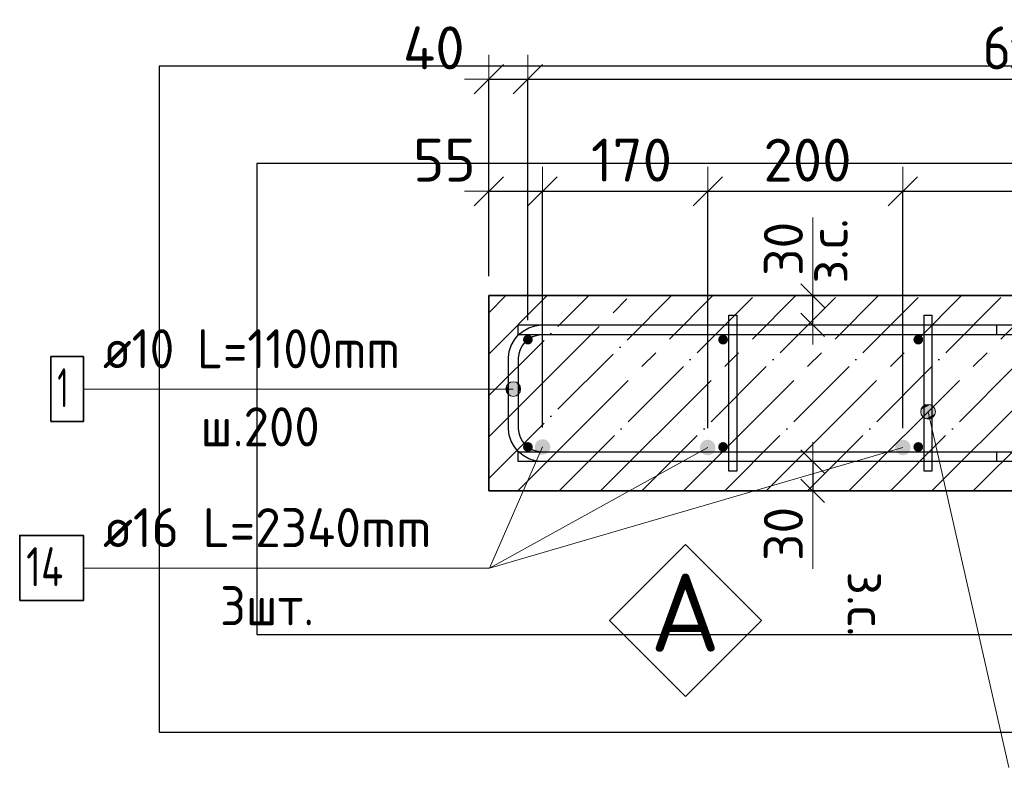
# Model space of a CAD drawing. Header units: millimetres. Extents: x -2995 to 47287, y -2809 to 58122.
# Tile 108 of 143: x 28203 to 29211, y 51495 to 52261. Entities that reach past the tile are written whole.
import ezdxf

# ---------------------------------------------------------------- set-up
doc = ezdxf.new("R2010")
doc.units = ezdxf.units.MM
doc.header["$PDMODE"] = 65
doc.linetypes.add('______11', pattern=[100, 80, -10, 0, -10])
doc.linetypes.add('______5', pattern=[220, 160, -20, 20, -20])
for name, color, linetype, lineweight in [('Standard', 7, 'Continuous', 25), ('Арм.стержн. Арматура края', 96, 'Continuous', 35), ('Арм.стержн. вертикальными 1', 22, 'Continuous', 35), ('Арм.стержн.горизонт. 1', 180, 'Continuous', 35), ('Размерная линия_ общее', 7, 'Continuous', 13), ('Размерная линия_ общее_1', 7, 'Continuous', 13)]:
    doc.layers.add(name, color=color, linetype=linetype, lineweight=lineweight)
doc.layers.add('Арм.стержн. вертикальными 2', color=7, linetype='Continuous', lineweight=35, true_color=0x006e00)
doc.layers.add('Арм.стержн.Стяжки', color=7, linetype='Continuous', lineweight=35, true_color=0x501e0f)
doc.styles.add('ISOCPEUR', font='ISOCPEUR')
doc.dimstyles.new('DIMSTYLE_3', dxfattribs={"dimtxt": 44, "dimasz": 50, "dimexe": 0, "dimexo": 0, "dimgap": 22, "dimtad": 2, "dimdec": 0, "dimrnd": 5, "dimzin": 12, "dimdsep": 46, "dimtxsty": 'ISOCPEUR', "dimblk1": 'ALL_ML_STRICH', "dimblk2": 'ALL_ML_STRICH', "dimsah": 1, "dimcen": 0, "dimclrd": 7, "dimclre": 256, "dimclrt": 7, "dimadec": 0, "dimazin": 0, "dimtfac": 1, "dimtdec": 0, "dimtix": 1, "dimtmove": 2, "dimatfit": 3, "dimfxl": 0, "dimtzin": 0, "dimlwd": 0, "dimlwe": -3, "dimarcsym": 0})
doc.dimstyles.new('DIMSTYLE_7', dxfattribs={"dimtxt": 40, "dimasz": 40, "dimexe": 0, "dimexo": 0.001, "dimgap": 20, "dimtad": 2, "dimdec": 0, "dimrnd": 5, "dimzin": 12, "dimdsep": 46, "dimtxsty": 'ISOCPEUR', "dimblk1": 'ALL_ML_STRICH', "dimblk2": 'ALL_ML_STRICH', "dimsah": 1, "dimcen": 0, "dimse1": 1, "dimse2": 1, "dimclrd": 7, "dimclre": 256, "dimclrt": 7, "dimadec": 0, "dimazin": 0, "dimtfac": 1, "dimtdec": 0, "dimtix": 1, "dimtmove": 2, "dimatfit": 3, "dimfxl": 0, "dimtvp": 1.2, "dimtzin": 0, "dimlwd": 0, "dimlwe": -3, "dimarcsym": 0})
doc.dimstyles.new('DIMSTYLE_8', dxfattribs={"dimtxt": 44, "dimasz": 50, "dimexe": 0, "dimexo": 0, "dimgap": 22, "dimtad": 2, "dimdec": 0, "dimrnd": 5, "dimzin": 12, "dimdsep": 46, "dimtxsty": 'ISOCPEUR', "dimblk1": 'ALL_ML_STRICH', "dimblk2": 'ALL_ML_STRICH', "dimsah": 1, "dimcen": 0, "dimclrd": 7, "dimclre": 256, "dimclrt": 7, "dimadec": 0, "dimazin": 0, "dimtfac": 1, "dimtdec": 0, "dimtix": 1, "dimtmove": 2, "dimatfit": 3, "dimfxl": 0, "dimtvp": 1.2, "dimtzin": 0, "dimlwd": 0, "dimlwe": -3, "dimarcsym": 0})

# ---------------------------------------------------------------- blocks, each defined once
blk = doc.blocks.new('ALL_ML_STRICH')
at = {"color": 0, "linetype": 'ByBlock', "lineweight": -2}
for p, q in [((0, -0.5), (0, 0.5)), ((-0.3, -0.3), (0.3, 0.3)), ((-1, 0), (0.5, 0))]:
    blk.add_line(p, q, dxfattribs=at)
blk = doc.blocks.new('*D374')
at = {"layer": 'DEFPOINTS', "color": 7, "linetype": 'Continuous', "lineweight": 13, "transparency": 33554687}
for p in [(29023.8, 51978.6), (29015.1, 51948.6), (29023.8, 51948.6)]:
    blk.add_point(p, dxfattribs=at)
at = {"layer": 'Размерная линия_ общее_1', "color": 7, "linetype": 'Continuous', "lineweight": -2, "transparency": 33554687}
blk.add_line((29015.1, 51948.6), (29015.1, 51978.6), dxfattribs=at)
at = {"layer": 'Размерная линия_ общее_1', "color": 7, "linetype": 'Continuous', "lineweight": 13, "transparency": 33554687, "xscale": 40, "yscale": 40, "zscale": 40}
for p, rotation in [((29015.1, 51978.6), 90), ((29015.1, 51948.6), 270)]:
    blk.add_blockref('ALL_ML_STRICH', p, dxfattribs=dict(at, rotation=rotation))
at = {"layer": 'Размерная линия_ общее_1', "color": 7, "linetype": 'Continuous', "lineweight": 13, "transparency": 33554687, "insert": (29010.9, 51991.1), "char_height": 40, "width": 2, "attachment_point": 1, "rotation": 90, "line_spacing_factor": 0.60241, "style": 'ISOCPEUR'}
blk.add_mtext('з.с.', dxfattribs=at)
at = {"layer": 'Размерная линия_ общее_1', "color": 7, "linetype": 'Continuous', "lineweight": 13, "transparency": 33554687, "insert": (28985.1, 52026.6), "char_height": 40, "width": 80, "attachment_point": 5, "rotation": 90, "style": 'ISOCPEUR'}
blk.add_mtext('\\A1;{30}', dxfattribs=at)
blk = doc.blocks.new('*D375')
at = {"layer": 'DEFPOINTS', "color": 7, "linetype": 'Continuous', "lineweight": 13, "transparency": 33554687}
for p in [(29015.1, 51808.6), (29023.8, 51808.6), (29023.8, 51778.6)]:
    blk.add_point(p, dxfattribs=at)
at = {"layer": 'Размерная линия_ общее_1', "color": 7, "linetype": 'Continuous', "lineweight": -2, "transparency": 33554687}
blk.add_line((29015.1, 51808.6), (29015.1, 51778.6), dxfattribs=at)
at = {"layer": 'Размерная линия_ общее_1', "color": 7, "linetype": 'Continuous', "lineweight": 13, "transparency": 33554687, "xscale": 40, "yscale": 40, "zscale": 40}
for p, rotation in [((29015.1, 51808.6), 90), ((29015.1, 51778.6), 270)]:
    blk.add_blockref('ALL_ML_STRICH', p, dxfattribs=dict(at, rotation=rotation))
at = {"layer": 'Размерная линия_ общее_1', "color": 7, "linetype": 'Continuous', "lineweight": 13, "transparency": 33554687, "insert": (28985.1, 51734.5), "char_height": 40, "width": 80, "attachment_point": 5, "rotation": 90, "style": 'ISOCPEUR'}
blk.add_mtext('\\A1;{30}', dxfattribs=at)
at = {"layer": 'Размерная линия_ общее_1', "color": 7, "linetype": 'Continuous', "lineweight": 13, "transparency": 33554687, "insert": (29090.9, 51696), "char_height": 40, "width": 2, "attachment_point": 1, "rotation": 270, "line_spacing_factor": 0.60241, "style": 'ISOCPEUR'}
blk.add_mtext('з.с.', dxfattribs=at)
blk = doc.blocks.new('*D379')
at = {"layer": 'DEFPOINTS', "color": 7, "linetype": 'Continuous', "lineweight": 13, "transparency": 33554687}
for p in [(28683.3, 52085.5), (28683.3, 51978.6), (28738.3, 51823.6)]:
    blk.add_point(p, dxfattribs=at)
at = {"layer": 'Размерная линия_ общее', "color": 253, "linetype": 'Continuous', "lineweight": -2, "true_color": 0xa0a0a0, "transparency": 33554687}
for p, q in [((28683.3, 51998.6), (28683.3, 52085.5)), ((28738.3, 51843.6), (28738.3, 52085.5))]:
    blk.add_line(p, q, dxfattribs=at)
at = {"layer": 'Размерная линия_ общее', "color": 7, "linetype": 'Continuous', "lineweight": -2, "transparency": 33554687}
blk.add_line((28683.3, 52085.5), (28738.3, 52085.5), dxfattribs=at)
at = {"layer": 'Размерная линия_ общее', "color": 7, "linetype": 'Continuous', "lineweight": 13, "transparency": 33554687, "xscale": 50, "yscale": 50, "zscale": 50, "rotation": 180}
blk.add_blockref('ALL_ML_STRICH', (28683.3, 52085.5), dxfattribs=at)
at = {"layer": 'Размерная линия_ общее', "color": 7, "linetype": 'Continuous', "lineweight": 13, "transparency": 33554687, "xscale": 50, "yscale": 50, "zscale": 50}
blk.add_blockref('ALL_ML_STRICH', (28738.3, 52085.5), dxfattribs=at)
at = {"layer": 'Размерная линия_ общее', "color": 7, "linetype": 'Continuous', "lineweight": 13, "transparency": 33554687, "insert": (28637.7, 52117.5), "char_height": 44, "width": 88, "attachment_point": 5, "style": 'ISOCPEUR'}
blk.add_mtext('\\A1;{55}', dxfattribs=at)
blk = doc.blocks.new('*D380')
at = {"layer": 'DEFPOINTS', "color": 7, "linetype": 'Continuous', "lineweight": 13, "transparency": 33554687}
for p in [(28738.3, 52085.5), (28738.3, 51823.6), (28907.6, 51823)]:
    blk.add_point(p, dxfattribs=at)
at = {"layer": 'Размерная линия_ общее', "color": 253, "linetype": 'Continuous', "lineweight": -2, "true_color": 0xa0a0a0, "transparency": 33554687}
for p, q in [((28738.3, 51843.6), (28738.3, 52085.5)), ((28907.6, 51843), (28907.6, 52085.5))]:
    blk.add_line(p, q, dxfattribs=at)
at = {"layer": 'Размерная линия_ общее', "color": 7, "linetype": 'Continuous', "lineweight": -2, "transparency": 33554687}
blk.add_line((28738.3, 52085.5), (28907.6, 52085.5), dxfattribs=at)
at = {"layer": 'Размерная линия_ общее', "color": 7, "linetype": 'Continuous', "lineweight": 13, "transparency": 33554687, "xscale": 50, "yscale": 50, "zscale": 50, "rotation": 180}
blk.add_blockref('ALL_ML_STRICH', (28738.3, 52085.5), dxfattribs=at)
at = {"layer": 'Размерная линия_ общее', "color": 7, "linetype": 'Continuous', "lineweight": 13, "transparency": 33554687, "xscale": 50, "yscale": 50, "zscale": 50}
blk.add_blockref('ALL_ML_STRICH', (28907.6, 52085.5), dxfattribs=at)
at = {"layer": 'Размерная линия_ общее', "color": 7, "linetype": 'Continuous', "lineweight": 13, "transparency": 33554687, "insert": (28829.5, 52117.5), "char_height": 44, "width": 132, "attachment_point": 5, "style": 'ISOCPEUR'}
blk.add_mtext('\\A1;{170}', dxfattribs=at)
blk = doc.blocks.new('*D381')
at = {"layer": 'DEFPOINTS', "color": 7, "linetype": 'Continuous', "lineweight": 13, "transparency": 33554687}
for p in [(28907.6, 52085.5), (28907.6, 51823), (29107.6, 51823)]:
    blk.add_point(p, dxfattribs=at)
at = {"layer": 'Размерная линия_ общее', "color": 253, "linetype": 'Continuous', "lineweight": -2, "true_color": 0xa0a0a0, "transparency": 33554687}
for p, q in [((28907.6, 51843), (28907.6, 52085.5)), ((29107.6, 51843), (29107.6, 52085.5))]:
    blk.add_line(p, q, dxfattribs=at)
at = {"layer": 'Размерная линия_ общее', "color": 7, "linetype": 'Continuous', "lineweight": -2, "transparency": 33554687}
blk.add_line((28907.6, 52085.5), (29107.6, 52085.5), dxfattribs=at)
at = {"layer": 'Размерная линия_ общее', "color": 7, "linetype": 'Continuous', "lineweight": 13, "transparency": 33554687, "xscale": 50, "yscale": 50, "zscale": 50, "rotation": 180}
blk.add_blockref('ALL_ML_STRICH', (28907.6, 52085.5), dxfattribs=at)
at = {"layer": 'Размерная линия_ общее', "color": 7, "linetype": 'Continuous', "lineweight": 13, "transparency": 33554687, "xscale": 50, "yscale": 50, "zscale": 50}
blk.add_blockref('ALL_ML_STRICH', (29107.6, 52085.5), dxfattribs=at)
at = {"layer": 'Размерная линия_ общее', "color": 7, "linetype": 'Continuous', "lineweight": 13, "transparency": 33554687, "insert": (29009.8, 52117.5), "char_height": 44, "width": 132, "attachment_point": 5, "style": 'ISOCPEUR'}
blk.add_mtext('\\A1;{200}', dxfattribs=at)
blk = doc.blocks.new('*D382')
at = {"layer": 'DEFPOINTS', "color": 7, "linetype": 'Continuous', "lineweight": 13, "transparency": 33554687}
for p in [(29107.6, 52085.5), (29107.6, 51823), (29709.1, 51823)]:
    blk.add_point(p, dxfattribs=at)
at = {"layer": 'Размерная линия_ общее', "color": 253, "linetype": 'Continuous', "lineweight": -2, "true_color": 0xa0a0a0, "transparency": 33554687}
for p, q in [((29107.6, 51843), (29107.6, 52085.5)), ((29709.1, 51843), (29709.1, 52085.5))]:
    blk.add_line(p, q, dxfattribs=at)
at = {"layer": 'Размерная линия_ общее', "color": 7, "linetype": 'Continuous', "lineweight": -2, "transparency": 33554687}
blk.add_line((29107.6, 52085.5), (29709.1, 52085.5), dxfattribs=at)
at = {"layer": 'Размерная линия_ общее', "color": 7, "linetype": 'Continuous', "lineweight": 13, "transparency": 33554687, "xscale": 50, "yscale": 50, "zscale": 50, "rotation": 180}
blk.add_blockref('ALL_ML_STRICH', (29107.6, 52085.5), dxfattribs=at)
at = {"layer": 'Размерная линия_ общее', "color": 7, "linetype": 'Continuous', "lineweight": 13, "transparency": 33554687, "xscale": 50, "yscale": 50, "zscale": 50}
blk.add_blockref('ALL_ML_STRICH', (29709.1, 52085.5), dxfattribs=at)
at = {"layer": 'Размерная линия_ общее', "color": 7, "linetype": 'Continuous', "lineweight": 13, "transparency": 33554687, "insert": (29410.5, 52117.5), "char_height": 44, "width": 132, "attachment_point": 5, "style": 'ISOCPEUR'}
blk.add_mtext('\\A1;{600}', dxfattribs=at)
blk = doc.blocks.new('СЛОЖНЫЙ_ОБЪЕКТ_3')
at = {"layer": 'Standard', "color": 7, "linetype": 'Continuous', "lineweight": 13, "transparency": 33554687}
blk.add_lwpolyline([(28884.8, 51723.5), (28962.6, 51645.7), (28884.8, 51567.9), (28807, 51645.7), (28884.8, 51723.5)], close=True, dxfattribs=at)
at = {"layer": 'Standard', "color": 7, "linetype": 'Continuous', "lineweight": 13, "transparency": 33554687, "insert": (28848.5, 51653.8), "char_height": 80, "width": 104.727, "attachment_point": 4, "style": 'ISOCPEUR'}
blk.add_mtext('\\A1;{\\fISOCPEUR|i0|b0;\\H80.000000;\\W1.000000;\\C7;А}\\P', dxfattribs=at)
blk = doc.blocks.new('*D400')
at = {"layer": 'DEFPOINTS', "color": 7, "linetype": 'Continuous', "lineweight": 13, "transparency": 33554687}
for p in [(28683.3, 52200.5), (28683.3, 51978.6), (28723.3, 51933.6)]:
    blk.add_point(p, dxfattribs=at)
at = {"layer": 'Размерная линия_ общее', "color": 253, "linetype": 'Continuous', "lineweight": -2, "true_color": 0xa0a0a0, "transparency": 33554687}
for p, q in [((28683.3, 51998.6), (28683.3, 52200.5)), ((28723.3, 51953.6), (28723.3, 52200.5))]:
    blk.add_line(p, q, dxfattribs=at)
at = {"layer": 'Размерная линия_ общее', "color": 7, "linetype": 'Continuous', "lineweight": -2, "transparency": 33554687}
blk.add_line((28683.3, 52200.5), (28723.3, 52200.5), dxfattribs=at)
at = {"layer": 'Размерная линия_ общее', "color": 7, "linetype": 'Continuous', "lineweight": 13, "transparency": 33554687, "xscale": 50, "yscale": 50, "zscale": 50, "rotation": 180}
blk.add_blockref('ALL_ML_STRICH', (28683.3, 52200.5), dxfattribs=at)
at = {"layer": 'Размерная линия_ общее', "color": 7, "linetype": 'Continuous', "lineweight": 13, "transparency": 33554687, "xscale": 50, "yscale": 50, "zscale": 50}
blk.add_blockref('ALL_ML_STRICH', (28723.3, 52200.5), dxfattribs=at)
at = {"layer": 'Размерная линия_ общее', "color": 7, "linetype": 'Continuous', "lineweight": 13, "transparency": 33554687, "insert": (28626.9, 52232.5), "char_height": 44, "width": 88, "attachment_point": 5, "style": 'ISOCPEUR'}
blk.add_mtext('\\A1;{40}', dxfattribs=at)
blk = doc.blocks.new('*D401')
at = {"layer": 'DEFPOINTS', "color": 7, "linetype": 'Continuous', "lineweight": 13, "transparency": 33554687}
for p in [(28723.3, 52200.5), (28723.3, 51933.6), (29923.3, 51933.6)]:
    blk.add_point(p, dxfattribs=at)
at = {"layer": 'Размерная линия_ общее', "color": 253, "linetype": 'Continuous', "lineweight": -2, "true_color": 0xa0a0a0, "transparency": 33554687}
for p, q in [((28723.3, 51953.6), (28723.3, 52200.5)), ((29923.3, 51953.6), (29923.3, 52200.5))]:
    blk.add_line(p, q, dxfattribs=at)
at = {"layer": 'Размерная линия_ общее', "color": 7, "linetype": 'Continuous', "lineweight": -2, "transparency": 33554687}
blk.add_line((28723.3, 52200.5), (29923.3, 52200.5), dxfattribs=at)
at = {"layer": 'Размерная линия_ общее', "color": 7, "linetype": 'Continuous', "lineweight": 13, "transparency": 33554687, "xscale": 50, "yscale": 50, "zscale": 50, "rotation": 180}
blk.add_blockref('ALL_ML_STRICH', (28723.3, 52200.5), dxfattribs=at)
at = {"layer": 'Размерная линия_ общее', "color": 7, "linetype": 'Continuous', "lineweight": 13, "transparency": 33554687, "xscale": 50, "yscale": 50, "zscale": 50}
blk.add_blockref('ALL_ML_STRICH', (29923.3, 52200.5), dxfattribs=at)
at = {"layer": 'Размерная линия_ общее', "color": 7, "linetype": 'Continuous', "lineweight": 13, "transparency": 33554687, "insert": (29189.3, 52254.5), "char_height": 44, "width": 2.2, "attachment_point": 1, "line_spacing_factor": 0.60241, "style": 'ISOCPEUR'}
blk.add_mtext('\\W0.91;6х200=1200', dxfattribs=at)

msp = doc.modelspace()

# ---------------------------------------------------------------- hatches: boundary and pattern name
at = {"layer": 'Арм.стержн. Арматура края', "linetype": 'Continuous', "lineweight": 13, "transparency": 33554687}
for points in [[(28701.9, 51879.1), (28701.9, 51886.6), (28700.8, 51882.9)], [(28701.9, 51886.6), (28704.6, 51876.4), (28704.6, 51889.3)], [(28701.9, 51886.6), (28701.9, 51879.1), (28704.6, 51876.4)], [(28704.6, 51889.3), (28708.3, 51875.4), (28708.3, 51890.4)], [(28704.6, 51889.3), (28704.6, 51876.4), (28708.3, 51875.4)], [(28708.3, 51890.4), (28708.3, 51875.4), (28712.1, 51876.4)], [(28708.3, 51890.4), (28712.1, 51876.4), (28712.1, 51889.3)], [(28712.1, 51889.3), (28712.1, 51876.4), (28714.8, 51879.1)], [(28712.1, 51889.3), (28714.8, 51879.1), (28714.8, 51886.6)], [(28714.8, 51886.6), (28714.8, 51879.1), (28715.8, 51882.9)]]:
    msp.add_hatch(color=7, dxfattribs=at).paths.add_polyline_path(points)
at = {"layer": 'Арм.стержн. вертикальными 1', "linetype": 'Continuous', "lineweight": 50, "transparency": 33554687}
for points in [[(28728.3, 51933.6), (28727.9, 51935.5), (28726.8, 51937.1), (28725.2, 51938.2), (28723.3, 51938.6), (28721.4, 51938.2), (28719.8, 51937.1), (28718.7, 51935.5), (28718.3, 51933.6), (28718.7, 51931.6), (28719.8, 51930), (28721.4, 51928.9), (28723.3, 51928.6), (28725.2, 51928.9), (28726.8, 51930), (28727.9, 51931.6)], [(28928.3, 51933.6), (28927.9, 51935.5), (28926.8, 51937.1), (28925.2, 51938.2), (28923.3, 51938.6), (28921.4, 51938.2), (28919.8, 51937.1), (28918.7, 51935.5), (28918.3, 51933.6), (28918.7, 51931.6), (28919.8, 51930), (28921.4, 51928.9), (28923.3, 51928.6), (28925.2, 51928.9), (28926.8, 51930), (28927.9, 51931.6)], [(29128.3, 51933.6), (29127.9, 51935.5), (29126.8, 51937.1), (29125.2, 51938.2), (29123.3, 51938.6), (29121.4, 51938.2), (29119.8, 51937.1), (29118.7, 51935.5), (29118.3, 51933.6), (29118.7, 51931.6), (29119.8, 51930), (29121.4, 51928.9), (29123.3, 51928.6), (29125.2, 51928.9), (29126.8, 51930), (29127.9, 51931.6)], [(28728.3, 51823.6), (28727.9, 51825.5), (28726.8, 51827.1), (28725.2, 51828.2), (28723.3, 51828.6), (28721.4, 51828.2), (28719.8, 51827.1), (28718.7, 51825.5), (28718.3, 51823.6), (28718.7, 51821.6), (28719.8, 51820), (28721.4, 51818.9), (28723.3, 51818.6), (28725.2, 51818.9), (28726.8, 51820), (28727.9, 51821.6)], [(28928.3, 51823.6), (28927.9, 51825.5), (28926.8, 51827.1), (28925.2, 51828.2), (28923.3, 51828.6), (28921.4, 51828.2), (28919.8, 51827.1), (28918.7, 51825.5), (28918.3, 51823.6), (28918.7, 51821.6), (28919.8, 51820), (28921.4, 51818.9), (28923.3, 51818.6), (28925.2, 51818.9), (28926.8, 51820), (28927.9, 51821.6)], [(29128.3, 51823.6), (29127.9, 51825.5), (29126.8, 51827.1), (29125.2, 51828.2), (29123.3, 51828.6), (29121.4, 51828.2), (29119.8, 51827.1), (29118.7, 51825.5), (29118.3, 51823.6), (29118.7, 51821.6), (29119.8, 51820), (29121.4, 51818.9), (29123.3, 51818.6), (29125.2, 51818.9), (29126.8, 51820), (29127.9, 51821.6)]]:
    msp.add_hatch(color=4, dxfattribs=at).paths.add_polyline_path(points)
at = {"layer": 'Арм.стержн. вертикальными 2', "linetype": 'Continuous', "lineweight": 50, "transparency": 33554687}
for points in [[(28746.3, 51823.6), (28745.7, 51826.6), (28744, 51829.2), (28741.4, 51830.9), (28738.3, 51831.6), (28735.2, 51830.9), (28732.6, 51829.2), (28730.9, 51826.6), (28730.3, 51823.6), (28730.9, 51820.5), (28732.6, 51817.9), (28735.2, 51816.2), (28738.3, 51815.6), (28741.4, 51816.2), (28744, 51817.9), (28745.7, 51820.5)], [(28915.6, 51823), (28914.9, 51826.1), (28913.2, 51828.7), (28910.6, 51830.4), (28907.6, 51831), (28904.5, 51830.4), (28901.9, 51828.7), (28900.2, 51826.1), (28899.6, 51823), (28900.2, 51820), (28901.9, 51817.4), (28904.5, 51815.6), (28907.6, 51815), (28910.6, 51815.6), (28913.2, 51817.4), (28914.9, 51820)], [(29115.6, 51823), (29114.9, 51826.1), (29113.2, 51828.7), (29110.6, 51830.4), (29107.6, 51831), (29104.5, 51830.4), (29101.9, 51828.7), (29100.2, 51826.1), (29099.6, 51823), (29100.2, 51820), (29101.9, 51817.4), (29104.5, 51815.6), (29107.6, 51815), (29110.6, 51815.6), (29113.2, 51817.4), (29114.9, 51820)]]:
    msp.add_hatch(color=7, dxfattribs=at).paths.add_polyline_path(points)
at = {"layer": 'Арм.стержн.Стяжки', "linetype": 'Continuous', "lineweight": 13, "transparency": 33554687}
for points in [[(29126.2, 51861.9), (29138.8, 51864.8), (29135.5, 51866.8)], [(29126.2, 51861.9), (29135.5, 51866.8), (29128.2, 51865.1)], [(29128.2, 51865.1), (29135.5, 51866.8), (29131.6, 51867)], [(29126, 51858), (29140.6, 51861.3), (29138.8, 51864.8)], [(29126, 51858), (29138.8, 51864.8), (29126.2, 51861.9)], [(29127.8, 51854.6), (29140.6, 51861.3), (29126, 51858)], [(29127.8, 51854.6), (29140.4, 51857.5), (29140.6, 51861.3)], [(29131.1, 51852.6), (29140.4, 51857.5), (29127.8, 51854.6)], [(29131.1, 51852.6), (29138.4, 51854.2), (29140.4, 51857.5)], [(29138.4, 51854.2), (29131.1, 51852.6), (29135, 51852.4)]]:
    msp.add_hatch(color=7, dxfattribs=at).paths.add_polyline_path(points)

# ---------------------------------------------------------------- linework, layer by layer
at = {"color": 52, "linetype": 'Continuous', "lineweight": -3, "transparency": 33554687}
for p, q in [((28445.4, 52113.9), (28445.4, 51631.3)), ((30299.5, 52113.9), (28445.4, 52113.9)), ((28445.4, 52113.9), (28445.4, 51631.3)), ((30299.5, 52113.9), (28445.4, 52113.9)), ((28445.4, 51631.3), (30299.5, 51631.3)), ((28445.4, 51631.3), (30299.5, 51631.3))]:
    msp.add_line(p, q, dxfattribs=at)
at = {"layer": 'Standard', "color": 7, "linetype": 'Continuous', "lineweight": 13, "transparency": 33554687}
for p, q in [((29015.1, 51978.6), (29015.1, 52058.6)), ((29015.1, 51778.6), (29015.1, 51698.6))]:
    msp.add_line(p, q, dxfattribs=at)
at = {"layer": 'Standard', "color": 253, "linetype": '______11', "lineweight": -3, "true_color": 0xababab, "transparency": 33554687}
for p, q in [((28683.3, 51961.1), (28700.8, 51978.6)), ((28683.3, 51876.2), (28785.6, 51978.6)), ((28683.3, 51791.4), (28870.5, 51978.6)), ((28755.3, 51778.6), (28955.3, 51978.6)), ((28840.2, 51778.6), (29040.2, 51978.6)), ((28925, 51778.6), (29125, 51978.6)), ((29009.9, 51778.6), (29209.9, 51978.6)), ((29094.7, 51778.6), (29294.7, 51978.6)), ((29179.6, 51778.6), (29379.6, 51978.6))]:
    msp.add_line(p, q, dxfattribs=at)
at = {"layer": 'Standard', "color": 253, "linetype": '______5', "lineweight": -3, "true_color": 0xababab, "transparency": 33554687}
for p, q in [((28683.3, 51918.7), (28743.2, 51978.6)), ((28683.3, 51833.8), (28828, 51978.6)), ((28712.9, 51778.6), (28912.9, 51978.6)), ((28797.8, 51778.6), (28997.8, 51978.6)), ((28882.6, 51778.6), (29082.6, 51978.6)), ((28967.5, 51778.6), (29167.5, 51978.6)), ((29052.3, 51778.6), (29252.3, 51978.6)), ((29137.2, 51778.6), (29337.2, 51978.6))]:
    msp.add_line(p, q, dxfattribs=at)
at = {"layer": 'Standard', "color": 7, "linetype": 'Continuous', "lineweight": 35, "transparency": 33554687}
for p, q in [((28683.3, 51978.6), (28683.3, 51778.6)), ((30133.3, 51978.6), (28683.3, 51978.6)), ((28683.3, 51778.6), (30133.3, 51778.6))]:
    msp.add_line(p, q, dxfattribs=at)
at = {"layer": 'Standard', "color": 7, "linetype": 'Continuous', "lineweight": 25, "transparency": 33554687}
msp.add_lwpolyline([(28345.4, 51531.3), (30399.5, 51531.3), (30399.5, 52213.9), (28345.4, 52213.9), (28345.4, 51531.3)], dxfattribs=at)
at = {"layer": 'Арм.стержн. Арматура края', "color": 7, "linetype": 'Continuous', "lineweight": 13, "transparency": 33554687}
for p, q in [((28708.3, 51890.4), (28708.3, 51890.4)), ((28267.9, 51882.9), (28663.9, 51882.9)), ((28663.9, 51882.9), (28708.3, 51882.9)), ((28700.8, 51882.9), (28700.8, 51882.9)), ((28715.8, 51882.9), (28715.8, 51882.9)), ((28708.3, 51875.4), (28708.3, 51875.4))]:
    msp.add_line(p, q, dxfattribs=at)
at = {"layer": 'Арм.стержн. Арматура края', "color": 4, "linetype": 'Continuous', "lineweight": 25, "transparency": 33554687}
msp.add_lwpolyline([(29203.3, 51808.6), (28736.7, 51808.6), (28730.6, 51809.4), (28724.2, 51811.5), (28718.4, 51814.8), (28713.5, 51818.8), (28709.5, 51823.6), (28706.2, 51829.4), (28704.2, 51835.8), (28703.3, 51841.9), (28703.3, 51915.2), (28704.2, 51921.3), (28706.2, 51927.7), (28709.5, 51933.5), (28713.5, 51938.3), (28718.4, 51942.3), (28724.2, 51945.6), (28730.6, 51947.7), (28736.7, 51948.6), (29203.3, 51948.6), (29203.3, 51938.6), (28737.3, 51938.6), (28732.8, 51937.9), (28728.2, 51936.4), (28724.1, 51934.1), (28720.6, 51931.2), (28717.8, 51927.8), (28715.4, 51923.6), (28713.9, 51919), (28713.3, 51914.5), (28713.3, 51842.6), (28713.9, 51838.1), (28715.4, 51833.5), (28717.8, 51829.3), (28720.6, 51825.9), (28724.1, 51823), (28728.2, 51820.7), (28732.8, 51819.2), (28737.3, 51818.6), (29203.3, 51818.6), (29203.3, 51808.6)], dxfattribs=at)
msp.add_lwpolyline([(29203.3, 51808.6), (28736.7, 51808.6), (28730.6, 51809.4), (28724.2, 51811.5), (28718.4, 51814.8), (28713.5, 51818.8), (28709.5, 51823.6), (28706.2, 51829.4), (28704.2, 51835.8), (28703.3, 51841.9), (28703.3, 51915.2), (28704.2, 51921.3), (28706.2, 51927.7), (28709.5, 51933.5), (28713.5, 51938.3), (28718.4, 51942.3), (28724.2, 51945.6), (28730.6, 51947.7), (28736.7, 51948.6), (29203.3, 51948.6), (29203.3, 51938.6), (28737.3, 51938.6), (28732.8, 51937.9), (28728.2, 51936.4), (28724.1, 51934.1), (28720.6, 51931.2), (28717.8, 51927.8), (28715.4, 51923.6), (28713.9, 51919), (28713.3, 51914.5), (28713.3, 51842.6), (28713.9, 51838.1), (28715.4, 51833.5), (28717.8, 51829.3), (28720.6, 51825.9), (28724.1, 51823), (28728.2, 51820.7), (28732.8, 51819.2), (28737.3, 51818.6), (29203.3, 51818.6), (29203.3, 51808.6)], dxfattribs=at)
msp.add_lwpolyline([(29203.3, 51808.6), (28736.7, 51808.6), (28730.6, 51809.4), (28724.2, 51811.5), (28718.4, 51814.8), (28713.5, 51818.8), (28709.5, 51823.6), (28706.2, 51829.4), (28704.2, 51835.8), (28703.3, 51841.9), (28703.3, 51915.2), (28704.2, 51921.3), (28706.2, 51927.7), (28709.5, 51933.5), (28713.5, 51938.3), (28718.4, 51942.3), (28724.2, 51945.6), (28730.6, 51947.7), (28736.7, 51948.6), (29203.3, 51948.6), (29203.3, 51938.6), (28737.3, 51938.6), (28732.8, 51937.9), (28728.2, 51936.4), (28724.1, 51934.1), (28720.6, 51931.2), (28717.8, 51927.8), (28715.4, 51923.6), (28713.9, 51919), (28713.3, 51914.5), (28713.3, 51842.6), (28713.9, 51838.1), (28715.4, 51833.5), (28717.8, 51829.3), (28720.6, 51825.9), (28724.1, 51823), (28728.2, 51820.7), (28732.8, 51819.2), (28737.3, 51818.6), (29203.3, 51818.6), (29203.3, 51808.6)], dxfattribs=at)
at = {"layer": 'Арм.стержн. Арматура края', "color": 7, "linetype": 'Continuous', "lineweight": 35, "transparency": 33554687}
msp.add_lwpolyline([(28234.6, 51849.5), (28267.9, 51849.5), (28267.9, 51916.2), (28234.6, 51916.2), (28234.6, 51849.5)], dxfattribs=at)
at = {"layer": 'Арм.стержн. Арматура края', "color": 7, "linetype": 'Continuous', "lineweight": 13, "transparency": 33554687}
msp.add_circle((28708.3, 51882.9), 7.5, dxfattribs=at)
at = {"layer": 'Арм.стержн. вертикальными 2', "color": 7, "linetype": 'Continuous', "lineweight": 13, "transparency": 33554687}
for p, q in [((28683.9, 51699.5), (28738.3, 51823.6)), ((28683.9, 51699.5), (29107.6, 51823)), ((28683.9, 51699.5), (28907.6, 51823)), ((28267.9, 51699.5), (28683.9, 51699.5))]:
    msp.add_line(p, q, dxfattribs=at)
at = {"layer": 'Арм.стержн. вертикальными 2', "color": 7, "linetype": 'Continuous', "lineweight": 35, "transparency": 33554687}
msp.add_lwpolyline([(28202.6, 51666.2), (28267.9, 51666.2), (28267.9, 51732.9), (28202.6, 51732.9), (28202.6, 51666.2)], dxfattribs=at)
at = {"layer": 'Арм.стержн.горизонт. 1', "color": 52, "linetype": 'Continuous', "lineweight": 25, "transparency": 33554687}
for p, q in [((28683.3, 51978.6), (28683.3, 51978.6)), ((28683.3, 51778.6), (28683.3, 51778.6))]:
    msp.add_line(p, q, dxfattribs=at)
at = {"layer": 'Арм.стержн.горизонт. 1', "color": 4, "linetype": 'Continuous', "lineweight": 25, "transparency": 33554687}
for points in [[(30103.3, 51938.6), (28713.3, 51938.6), (28713.3, 51948.6), (30103.3, 51948.6), (30103.3, 51938.6)], [(30103.3, 51938.6), (28713.3, 51938.6), (28713.3, 51948.6), (30103.3, 51948.6), (30103.3, 51938.6)], [(30103.3, 51938.6), (28713.3, 51938.6), (28713.3, 51948.6), (30103.3, 51948.6), (30103.3, 51938.6)], [(30103.3, 51808.6), (28713.3, 51808.6), (28713.3, 51818.6), (30103.3, 51818.6), (30103.3, 51808.6)], [(30103.3, 51808.6), (28713.3, 51808.6), (28713.3, 51818.6), (30103.3, 51818.6), (30103.3, 51808.6)], [(30103.3, 51808.6), (28713.3, 51808.6), (28713.3, 51818.6), (30103.3, 51818.6), (30103.3, 51808.6)]]:
    msp.add_lwpolyline(points, dxfattribs=at)
at = {"layer": 'Арм.стержн.Стяжки', "color": 7, "linetype": 'Continuous', "lineweight": 13, "transparency": 33554687}
for p, q in [((29131.6, 51867), (29131.6, 51867)), ((29126, 51858), (29126, 51858)), ((29216, 51495.3), (29133.3, 51859.7)), ((29140.6, 51861.3), (29140.6, 51861.3)), ((29135, 51852.4), (29135, 51852.4))]:
    msp.add_line(p, q, dxfattribs=at)
at = {"layer": 'Арм.стержн.Стяжки', "color": 40, "linetype": 'Continuous', "lineweight": 25, "transparency": 33554687}
for points in [[(28929.3, 51798.6), (28929.3, 51958.6), (28937.3, 51958.6), (28937.3, 51798.6), (28929.3, 51798.6)], [(28929.3, 51798.6), (28929.3, 51958.6), (28937.3, 51958.6), (28937.3, 51798.6), (28929.3, 51798.6)], [(29129.3, 51798.6), (29129.3, 51958.6), (29137.3, 51958.6), (29137.3, 51798.6), (29129.3, 51798.6)]]:
    msp.add_lwpolyline(points, dxfattribs=at)
at = {"layer": 'Арм.стержн.Стяжки', "color": 7, "linetype": 'Continuous', "lineweight": 13, "transparency": 33554687}
msp.add_circle((29133.3, 51859.7), 7.5, dxfattribs=at)

# ---------------------------------------------------------------- block references
at = {"layer": 'Standard', "color": 7, "linetype": 'Continuous', "lineweight": 13, "transparency": 33554687}
msp.add_blockref('СЛОЖНЫЙ_ОБЪЕКТ_3', (0, 0), dxfattribs=at)

# ---------------------------------------------------------------- texts
at = {"layer": 'Арм.стержн. Арматура края', "color": 7, "linetype": 'Continuous', "lineweight": 25, "transparency": 33554687, "char_height": 40, "attachment_point": 7, "style": 'ISOCPEUR'}
for s, insert, width in [('\\W0.92;ø10 L=1100mm ', (28287.9, 51904.2), 374.226), ('\\W0.56;1', (28241.2, 51864.2), 31.111), ('\\W0.95;ш.200 ', (28387.9, 51824.2), 174.933)]:
    msp.add_mtext(s, dxfattribs=dict(at, insert=insert, width=width))
at = {"layer": 'Арм.стержн. вертикальными 2', "color": 7, "linetype": 'Continuous', "lineweight": 25, "transparency": 33554687, "char_height": 40, "attachment_point": 7, "style": 'ISOCPEUR'}
for s, insert, width in [('\\W0.96;ø16 L=2340mm ', (28287.9, 51720.9), 395.02), ('\\W0.76;14', (28209.2, 51680.9), 67.275), ('\\W0.94;3шт. ', (28407.9, 51640.9), 154.838)]:
    msp.add_mtext(s, dxfattribs=dict(at, insert=insert, width=width))

# ---------------------------------------------------------------- dimensions: what is measured, and where the dimension line sits
at = {"layer": 'Размерная линия_ общее', "color": 7, "linetype": 'Continuous', "lineweight": 13, "transparency": 33554687}
for base, p1, p2, dimstyle, picture, middle in [((28723.3, 52200.5), (28683.3, 51998.6), (28723.3, 51953.6), 'DIMSTYLE_8', '*D400', (28626.9, 52232.5)), ((28738.3, 52085.5), (28683.3, 51998.6), (28738.3, 51843.6), 'DIMSTYLE_8', '*D379', (28637.7, 52117.5)), ((28907.6, 52085.5), (28738.3, 51843.6), (28907.6, 51843), 'DIMSTYLE_3', '*D380', (28829.5, 52117.5)), ((29107.6, 52085.5), (28907.6, 51843), (29107.6, 51843), 'DIMSTYLE_3', '*D381', (29009.8, 52117.5)), ((29709.0537, 52085.5177), (29107.5578, 51843.0387), (29709.0537, 51843.0387), 'DIMSTYLE_3', '*D382', (29410.5057, 52117.5177))]:
    dim = msp.add_linear_dim(base=base, p1=p1, p2=p2, dimstyle=dimstyle, override={"dimpost": '<>', "dimclrd": 7, "dimclre": 253, "dimclrt": 7, "dimlwd": 0, "dimlwe": 65533}, dxfattribs=at)
    dim.commit()
    dim.dimension.update_dxf_attribs({"geometry": picture, "text_midpoint": middle, "dimtype": 160})
dim = msp.add_linear_dim(base=(29923.3, 52200.5), p1=(28723.3, 51953.6), p2=(29923.3, 51953.6), text='\\W0.91;6х200=1200', dimstyle='DIMSTYLE_3', override={"dimpost": '<>', "dimclrd": 7, "dimclre": 253, "dimclrt": 7, "dimlwd": 0, "dimlwe": 65533}, dxfattribs=at)
dim.commit()
dim.dimension.update_dxf_attribs({"geometry": '*D401', "text_midpoint": (29323.3, 52222.5), "dimtype": 160})
at = {"layer": 'Размерная линия_ общее_1', "color": 7, "linetype": 'Continuous', "lineweight": 13, "transparency": 33554687}
for base, p1, p2, angle, picture, middle in [((29015.1, 51978.6), (29023.8, 51948.6), (29023.8, 51978.6), 90, '*D374', (28985.1, 52026.6)), ((29015.1, 51778.6), (29023.8, 51808.6), (29023.8, 51778.6), 270, '*D375', (28985.1, 51734.5))]:
    dim = msp.add_linear_dim(base=base, p1=p1, p2=p2, angle=angle, text='<>\\Xз.с.', dimstyle='DIMSTYLE_7', override={"dimpost": '<>', "dimclrd": 7, "dimclre": 253, "dimclrt": 7, "dimlwd": 0, "dimlwe": 65533}, dxfattribs=at)
    dim.commit()
    dim.dimension.update_dxf_attribs({"geometry": picture, "text_midpoint": middle, "dimtype": 160})

doc.saveas('drawing.dxf')
